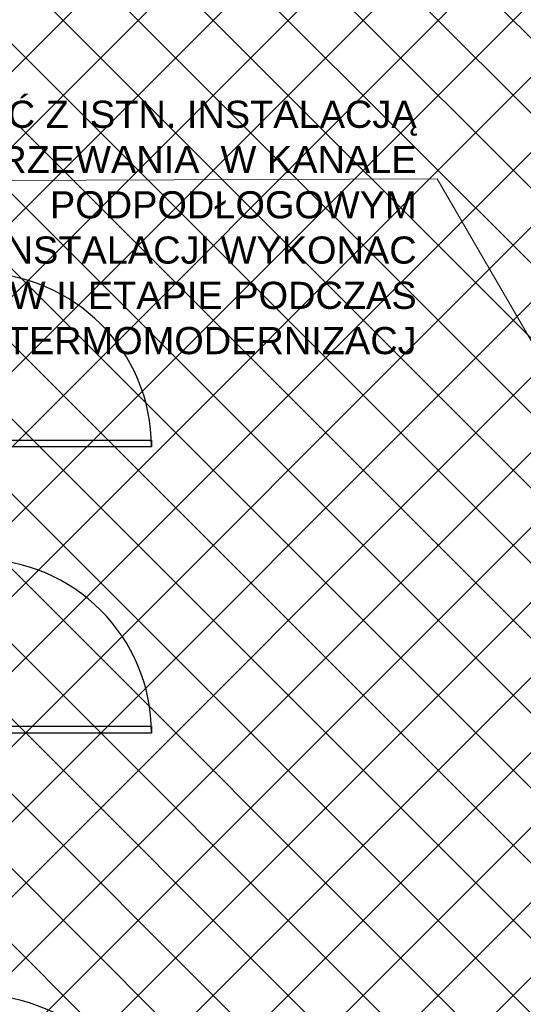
# Model space of a CAD drawing. Header units: millimetres. Extents: x 2215 to 12087, y 6991 to 11359.
# Tile 8 of 26: x 3833 to 4130, y 8483 to 9063. Entities that reach past the tile are written whole.
import ezdxf
from ezdxf.lldxf.tags import DXFTag

# ---------------------------------------------------------------- set-up
doc = ezdxf.new("R2010")
doc.units = ezdxf.units.MM
doc.layers.add('A_ściany istniejące hatch', color=82, linetype='Continuous', lineweight=9)
for name, color, linetype in [('Drzwi Archicad', 7, 'Continuous'), ('IS_Text_Armatury_Therm', 7, 'Continuous'), ('Konstrukcja - Ściany zew', 7, 'Continuous')]:
    doc.layers.add(name, color=color, linetype=linetype)
doc.layers.add('IS_Opisy_działek_Therm', color=7, linetype='SOLID', true_color=0x000000)
doc.styles.get("Standard").update_dxf_attribs({"font": 'arial.ttf'})
tags = doc.linetypes.add('SOLID', pattern=[10, 10, 0]).pattern_tags.tags
tags[6:7] = [DXFTag(74, 4), DXFTag(75, 0), DXFTag(340, '0'), DXFTag(46, 0.0), DXFTag(50, 0.0), DXFTag(44, 0.0), DXFTag(45, 0.0)]
tags[4:5] = [DXFTag(74, 4), DXFTag(75, 0), DXFTag(340, '0'), DXFTag(46, 0.0), DXFTag(50, 0.0), DXFTag(44, 0.0), DXFTag(45, 0.0)]

# ---------------------------------------------------------------- blocks, each defined once
blk = doc.blocks.new('Drzwi metalowe 27_3')
at = {"layer": 'Drzwi Archicad', "color": 7, "linetype": 'Continuous', "lineweight": 25}
for p, q in [((472.0000000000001, 0), (472, 1024)), ((472, 1024), (512, 1024)), ((512, 1024), (512, 0)), ((-587.0000000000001, 0), (-587.0000000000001, 19)), ((-587.0000000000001, 19), (-537, 19)), ((-537, 0), (-587.0000000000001, 0)), ((-512, 0), (-550, 0)), ((-550, 0), (-550, -100)), ((-537, 19), (-537, 0)), ((-512, -40), (-512, 0)), ((512, 0), (472.0000000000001, 0)), ((550, 0), (512, 0)), ((512, 0), (512, -40)), ((537, 19), (587.0000000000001, 19)), ((537, 0), (537, 19)), ((587.0000000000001, 0), (537, 0)), ((550, -100), (550, 0)), ((587.0000000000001, 19), (587.0000000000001, 0)), ((-500, -40), (-512, -40)), ((-500, -100), (-500, -40)), ((512, -40), (500, -40)), ((500, -40), (500, -100)), ((-550, -480), (-550, -100)), ((-550, -100), (-525, -100)), ((-550, -100), (-500, -100)), ((-525, -100), (-525, -480)), ((500, -100), (550, -100)), ((525, -480), (525, -100)), ((525, -100), (550, -100)), ((550, -100), (550, -480)), ((-587.0000000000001, -499), (-587.0000000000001, -480)), ((-587.0000000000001, -480), (-537, -480)), ((-537, -499), (-587.0000000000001, -499)), ((-525, -480), (-550, -480)), ((-537, -480), (-537, -499)), ((550, -480), (525, -480)), ((537, -480), (587.0000000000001, -480)), ((537, -499), (537, -480)), ((587.0000000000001, -499), (537, -499)), ((587.0000000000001, -480), (587.0000000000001, -499))]:
    blk.add_line(p, q, dxfattribs=at)
blk.add_arc((512, 0), 1024, 90, 180, dxfattribs=at)
blk = doc.blocks.new('Ściana_6_1', base_point=(-11072.26123587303, -3900.000000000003))
at = {"layer": 'Drzwi Archicad', "color": 21, "linetype": 'Continuous', "lineweight": 13, "true_color": 0xff9955, "zscale": 1000, "rotation": 270}
for p in [(-11072.26123587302, 6779.991698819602), (-11072.26123587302, 5093.609307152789), (-11072.26123587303, 2525.060621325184)]:
    blk.add_blockref('Drzwi metalowe 27_3', p, dxfattribs=at)

msp = doc.modelspace()

# ---------------------------------------------------------------- hatches: boundary and pattern name
at = {"layer": 'A_ściany istniejące hatch', "lineweight": 13, "true_color": 0x000000}
h = msp.add_hatch(dxfattribs=at)
h.set_pattern_fill('NET', color=18, scale=250, angle=45)
h.set_pattern_definition([(45, (37623.19275181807, 4864.106082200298), (-22.09708691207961, 22.09708691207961), []), (135, (37623.19275181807, 4864.106082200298), (-22.09708691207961, -22.09708691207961), [])])
h.paths.add_polyline_path([(5636.561703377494, 10020.42952679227), (5678.561703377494, 10020.42952397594), (5678.561703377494, 9758.429524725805), (5888.561703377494, 9758.429524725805), (5888.561703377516, 9716.429524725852), (5636.561703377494, 9716.429524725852)], flags=16)
h.paths.add_polyline_path([(6230.563354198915, 9744.429524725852), (6230.563354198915, 9684.429524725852), (6110.561703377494, 9684.429524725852), (6110.561703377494, 9524.429524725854), (6050.561703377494, 9524.429524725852), (6050.561703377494, 9716.429524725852), (6008.561703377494, 9716.429524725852), (6008.561703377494, 9758.429524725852), (6012.561703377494, 9758.429524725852), (6012.561703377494, 10417.42952472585), (5678.561703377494, 10417.42952472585), (5678.561703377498, 10371.42952472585), (5636.561703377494, 10371.42952472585), (5636.561703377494, 10461.42952472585), (6094.561703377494, 10461.42952472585), (6094.561700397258, 10417.42952472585), (6056.561703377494, 10417.42952472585), (6056.561703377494, 9744.429524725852)], flags=17)
h.paths.add_polyline_path([(6834.561703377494, 9744.429524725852), (6976.561703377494, 9744.429524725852), (6976.561703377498, 9806.429524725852), (7020.561703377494, 9806.429524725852), (7020.561703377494, 9521.429527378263), (6960.561703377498, 9521.429527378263), (6960.561703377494, 9684.429524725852), (6834.561703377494, 9684.429524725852)], flags=17)
h.paths.add_polyline_path([(6877.561703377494, 8864.429524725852), (6960.561703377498, 8864.429524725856), (6960.561703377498, 8979.429527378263), (7020.561703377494, 8979.429527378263), (7020.561703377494, 8806.429524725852), (6960.561703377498, 8806.429524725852), (6960.561703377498, 8839.429524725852), (6877.561703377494, 8839.429524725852)], flags=17)
h.paths.add_polyline_path([(6520.561703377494, 9434.429524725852), (6550.561703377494, 9434.429524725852), (6550.561703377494, 9404.429524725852), (6520.561703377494, 9404.429524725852)], flags=17)
h.paths.add_polyline_path([(6520.561703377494, 9140.429524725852), (6550.561703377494, 9140.429524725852), (6550.561703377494, 9170.429524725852), (6520.561703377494, 9170.429524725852)], flags=17)
h.paths.add_polyline_path([(6032.561703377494, 7594.429524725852), (6092.561703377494, 7594.429524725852), (6092.561703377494, 7434.429524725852), (6330.561703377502, 7434.429524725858), (6330.561703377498, 7614.429524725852), (6390.561703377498, 7614.429524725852), (6390.561703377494, 7434.429524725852), (6960.561703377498, 7434.429524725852), (6960.561703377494, 7584.429524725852), (7020.561703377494, 7584.429524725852), (7020.561703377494, 7374.429524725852), (6032.561703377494, 7374.429524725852)])
h.paths.add_polyline_path([(3550.561707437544, 10744.42952472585), (3763.561703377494, 10744.42952707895), (3763.56169834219, 10838.46374156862), (3788.561700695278, 10838.46373539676), (3788.561700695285, 10719.42952472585), (3550.561707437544, 10719.42952472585)], flags=17)
h.paths.add_polyline_path([(4183.561703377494, 10718.77503507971), (4218.561703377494, 10718.77503507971), (4218.561703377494, 10838.46373539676), (4183.561703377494, 10838.46373539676)], flags=17)
h.paths.add_polyline_path([(4473.561703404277, 8894.429524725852), (4543.561691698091, 8894.429524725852), (4543.561691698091, 8834.429524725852), (4473.561703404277, 8834.429524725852)], flags=17)
h.paths.add_polyline_path([(4883.56170340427, 8894.429524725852), (4953.56170340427, 8894.429524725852), (4953.56170340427, 8834.429524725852), (4883.56170340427, 8834.429524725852)], flags=17)
h.paths.add_polyline_path([(5324.561703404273, 8894.429524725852), (5392.561691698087, 8894.429524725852), (5392.561691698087, 8834.429524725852), (5324.561703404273, 8834.429524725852)], flags=17)
h.paths.add_polyline_path([(5527.56170340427, 8894.429524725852), (5608.561691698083, 8894.429524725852), (5608.561691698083, 8834.429524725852), (5527.56170340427, 8834.429524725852)], flags=17)
h.paths.add_polyline_path([(6110.561703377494, 9394.42952066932), (6050.561703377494, 9394.42952066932), (6050.561703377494, 9318.429524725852), (6110.561703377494, 9318.429524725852)], flags=17)
h.paths.add_polyline_path([(5678.561703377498, 10241.42952249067), (5636.561703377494, 10241.42952249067), (5636.561703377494, 10150.42952621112), (5678.561703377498, 10150.42952621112)], flags=16)
h.paths.add_polyline_path([(6224.561703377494, 10461.42952472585), (6358.561703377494, 10461.42952472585), (6358.561703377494, 10417.42952472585), (6224.561703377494, 10417.42952472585)], flags=17)
h.paths.add_polyline_path([(6976.561703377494, 10141.42952673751), (7020.561703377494, 10141.42952673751), (7020.561703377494, 10216.42952472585), (6976.561703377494, 10216.42952472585)], flags=17)
h.paths.add_polyline_path([(6976.561703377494, 9936.429524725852), (7020.561703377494, 9936.429524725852), (7020.561703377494, 10011.42952472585), (6976.561703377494, 10011.42952472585)], flags=17)
h.paths.add_polyline_path([(6960.561703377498, 9315.429529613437), (7020.561703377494, 9315.429529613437), (7020.561703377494, 9391.429527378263), (6960.561703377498, 9391.429527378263)], flags=17)
h.paths.add_polyline_path([(6960.561703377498, 9109.429529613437), (7020.561703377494, 9109.429529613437), (7020.561703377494, 9185.429527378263), (6960.561703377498, 9185.429527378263)], flags=17)
h.paths.add_polyline_path([(6960.561703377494, 8601.42952696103), (7020.561703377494, 8601.42952696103), (7020.561703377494, 8676.429524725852), (6960.561703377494, 8676.429524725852)], flags=17)
h.paths.add_polyline_path([(6960.561703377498, 8396.429526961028), (7020.561703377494, 8396.429526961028), (7020.561703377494, 8471.429524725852), (6960.561703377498, 8471.429524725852)], flags=17)
h.paths.add_polyline_path([(6960.561703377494, 7924.429526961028), (7020.561703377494, 7924.429526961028), (7020.561703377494, 7994.429524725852), (6960.561703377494, 7994.429524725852)], flags=17)
h.paths.add_polyline_path([(7020.561703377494, 7719.429524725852), (6960.561703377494, 7719.429524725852), (6960.561703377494, 7789.429524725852), (7020.561703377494, 7789.429524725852)], flags=17)
h.paths.add_polyline_path([(5735.561703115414, 7834.429524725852), (5805.561703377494, 7834.429524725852), (5805.561703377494, 7774.429524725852), (5735.561703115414, 7774.429524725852)], flags=17)
h.paths.add_polyline_path([(5530.561703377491, 7774.429524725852), (5600.561703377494, 7774.429524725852), (5600.561703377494, 7834.429524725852), (5530.561703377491, 7834.429524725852)], flags=17)
h.paths.add_polyline_path([(5325.561703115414, 7834.429524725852), (5395.561703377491, 7834.429524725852), (5395.561703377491, 7774.429524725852), (5325.561703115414, 7774.429524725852)], flags=17)
h.paths.add_polyline_path([(5068.561703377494, 7774.429524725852), (5190.561691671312, 7774.429524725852), (5190.561691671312, 7834.429524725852), (5068.561703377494, 7834.429524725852)], flags=17)
h.paths.add_polyline_path([(4863.561703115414, 7834.429524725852), (4933.561703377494, 7834.429524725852), (4933.561703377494, 7774.429524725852), (4863.561703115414, 7774.429524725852)], flags=17)
h.paths.add_polyline_path([(4658.561703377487, 7774.429524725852), (4728.561703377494, 7774.429524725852), (4728.561703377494, 7834.429524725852), (4658.561703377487, 7834.429524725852)], flags=17)
h.paths.add_polyline_path([(4453.561703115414, 7834.429524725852), (4523.561703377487, 7834.429524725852), (4523.561703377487, 7774.429524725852), (4453.561703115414, 7774.429524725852)], flags=17)
h.paths.add_polyline_path([(6342.561703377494, 7834.429524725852), (6256.061703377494, 7834.429524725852), (6256.077114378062, 7774.429524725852), (6330.561703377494, 7774.429524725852), (6330.561703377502, 7724.429524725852), (6390.561703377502, 7724.429524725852), (6390.561703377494, 7967.929524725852), (6342.561703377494, 7967.929524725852)], flags=17)
h.paths.add_polyline_path([(6146.061703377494, 7834.429524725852), (6146.077114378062, 7774.429524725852), (6092.561703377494, 7774.429524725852), (6092.561703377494, 7734.429524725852), (6032.561703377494, 7734.429524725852), (6032.561703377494, 7774.429524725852), (5940.561703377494, 7774.429524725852), (5940.561703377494, 7834.429524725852)], flags=17)
h.paths.add_polyline_path([(4158.561703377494, 7728.429524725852), (4218.561703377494, 7728.429524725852), (4218.561703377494, 7774.429524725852), (4318.561703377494, 7774.429524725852), (4318.561691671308, 7834.429524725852), (4158.561703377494, 7834.429524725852)], flags=17)
h.paths.add_polyline_path([(5948.56170340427, 8894.429524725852), (6050.561703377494, 8894.429524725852), (6050.561703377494, 9188.429524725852), (6110.561703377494, 9188.429520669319), (6110.561703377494, 8864.429524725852), (6127.561703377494, 8864.429524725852), (6127.561703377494, 8839.429524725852), (6110.561703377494, 8839.429524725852), (6110.561703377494, 8484.429524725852), (6137.561703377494, 8484.429524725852), (6137.561703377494, 8404.429524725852), (6110.561703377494, 8404.429524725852), (6110.561703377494, 8184.429524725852), (5935.061703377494, 8184.429524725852), (5935.061703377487, 8232.429524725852), (6070.561703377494, 8232.429524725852), (6070.561703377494, 8834.429524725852), (5948.56170314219, 8834.429524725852)], flags=17)
h.paths.add_polyline_path([(5743.56170340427, 8894.429524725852), (5813.56170340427, 8894.429524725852), (5813.56170340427, 8834.429524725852), (5780.561703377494, 8834.429524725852), (5780.561703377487, 8668.429524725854), (5748.561703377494, 8668.429528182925), (5748.561703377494, 8834.429524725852), (5743.561703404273, 8834.429524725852)], flags=17)
h.paths.add_polyline_path([(5501.561703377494, 8232.429524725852), (5748.561703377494, 8232.429524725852), (5748.561703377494, 8382.429530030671), (5780.561703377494, 8382.429526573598), (5780.56170337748, 8232.429524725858), (5825.061703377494, 8232.429524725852), (5825.061703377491, 8184.429524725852), (5501.561703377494, 8184.429524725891)], flags=17)
h.paths.add_polyline_path([(4512.561703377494, 8232.429524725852), (4512.561703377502, 8184.429524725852), (4752.561703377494, 8184.429524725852), (4752.561703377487, 8232.429524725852), (4748.56170340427, 8232.429524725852), (4748.56170340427, 8324.429524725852), (4720.56170340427, 8324.429524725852), (4720.561703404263, 8232.429524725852)], flags=17)
h.paths.add_polyline_path([(4158.561703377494, 8925.429524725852), (4218.561703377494, 8925.429524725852), (4218.561703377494, 8894.429524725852), (4338.561703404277, 8894.429524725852), (4338.561691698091, 8834.429524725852), (4198.561703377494, 8834.429524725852), (4198.561703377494, 8232.429524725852), (4402.561703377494, 8232.429524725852), (4402.561703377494, 8184.429524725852), (4158.561703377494, 8184.429524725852)], flags=17)
h.paths.add_polyline_path([(4218.561703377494, 9221.844599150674), (4158.561703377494, 9221.844599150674), (4158.561703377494, 9065.429535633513), (4218.561703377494, 9065.429535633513)], flags=17)
h.paths.add_polyline_path([(4218.561703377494, 9436.403087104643), (4158.561703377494, 9436.403087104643), (4158.561703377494, 9356.844601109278), (4218.561703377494, 9356.844601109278)], flags=17)
h.paths.add_polyline_path([(4218.561703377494, 9651.429524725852), (4158.561703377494, 9651.429524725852), (4158.561703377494, 9571.403096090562), (4218.561703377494, 9571.403096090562)], flags=17)
h.paths.add_polyline_path([(4218.561703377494, 9971.429524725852), (4158.561703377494, 9971.429524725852), (4158.561703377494, 9786.429524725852), (4218.561703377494, 9786.429524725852)], flags=17)
h.paths.add_polyline_path([(4218.561703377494, 10176.42952472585), (4158.561703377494, 10176.42952472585), (4158.561703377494, 10106.42953754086), (4218.561703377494, 10106.42953754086)], flags=17)
h.paths.add_polyline_path([(4218.561703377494, 10391.42952472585), (4158.561703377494, 10391.42952472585), (4158.561703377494, 10311.42952472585), (4218.561703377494, 10311.42952472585)], flags=17)
h.paths.add_polyline_path([(3168.561703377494, 10116.54587023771), (3108.561703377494, 10116.54587023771), (3108.561703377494, 10186.52585426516), (3168.561703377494, 10186.52585426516), (3168.561703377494, 10188.42952472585), (3628.561703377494, 10188.42952472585), (3628.561703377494, 10178.42952472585), (3597.461703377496, 10178.42952472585), (3597.461703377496, 10102.42952472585), (3582.461703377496, 10102.42952472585), (3582.461703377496, 10178.42952472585), (3326.561703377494, 10178.42952472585), (3326.561703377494, 10163.42636947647), (3319.561703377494, 10163.42636947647), (3319.561703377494, 10178.42952472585), (3168.561703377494, 10178.42952472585)])
h.paths.add_polyline_path([(3168.561703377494, 10061.42952472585), (3168.561703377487, 10068.42952472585), (3319.561703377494, 10068.42952472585), (3319.561703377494, 10073.42637020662), (3326.561703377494, 10073.42637020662), (3326.561703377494, 10050.94845653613), (3319.561703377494, 10050.94845601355), (3319.561703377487, 10061.42952472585)], flags=17)
h.paths.add_polyline_path([(3108.561703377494, 9981.545870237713), (3168.561703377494, 9981.545870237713), (3168.561703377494, 9951.429524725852), (3319.561703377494, 9951.429524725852), (3319.561703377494, 9960.94845674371), (3326.561703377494, 9960.94845674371), (3326.561703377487, 9951.429524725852), (3582.461703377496, 9951.429524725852), (3582.461703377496, 10007.42952472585), (3597.461703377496, 10007.42952472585), (3597.461703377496, 9951.429524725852), (3625.561703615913, 9951.429524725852), (3625.561703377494, 9936.429524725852), (3168.561703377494, 9936.429524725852), (3168.561703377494, 9911.065886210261), (3108.561703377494, 9911.065886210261)])
h.paths.add_polyline_path([(3108.561703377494, 9781.065886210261), (3168.561703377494, 9781.065886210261), (3168.561703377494, 9736.429524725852), (3760.561703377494, 9736.429524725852), (3760.561703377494, 9753.694879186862), (3808.561703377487, 9753.694879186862), (3808.561703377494, 9424.428694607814), (3760.561703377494, 9424.428694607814), (3760.561703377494, 9696.429524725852), (3168.561703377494, 9696.429524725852), (3168.561703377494, 9618.558378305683), (3108.561703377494, 9618.558378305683)])
h.paths.add_polyline_path([(3108.561703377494, 9278.57839427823), (3168.561703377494, 9278.57839427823), (3168.561703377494, 9256.429524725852), (3760.561703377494, 9256.429524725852), (3760.561703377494, 9314.428694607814), (3808.561703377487, 9314.428694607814), (3808.561703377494, 8917.428694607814), (3760.561703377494, 8917.428694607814), (3760.561703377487, 9231.429524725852), (3168.561703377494, 9231.429524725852), (3168.561703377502, 9208.362109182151), (3108.561703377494, 9208.362109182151)])
h.paths.add_polyline_path([(3108.561703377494, 8864.231440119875), (3168.561703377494, 8864.231440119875), (3168.561703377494, 8794.429524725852), (3760.561703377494, 8794.429524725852), (3760.561703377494, 8807.428694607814), (3808.561703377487, 8807.428694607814), (3808.561703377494, 8748.790455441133), (3760.561703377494, 8748.790455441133), (3760.561703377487, 8751.429524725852), (3168.561703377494, 8751.429524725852), (3168.561703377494, 8699.231440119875), (3108.561703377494, 8699.231440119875)])
h.paths.add_polyline_path([(3108.561703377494, 8564.231440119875), (3168.561703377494, 8564.231440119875), (3168.561703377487, 8509.649263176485), (3227.561703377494, 8509.649263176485), (3227.561703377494, 8651.346943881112), (3236.925484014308, 8651.346943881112), (3236.925482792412, 8645.346943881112), (3233.561703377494, 8645.346943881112), (3233.561703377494, 8509.649263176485), (3330.561703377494, 8509.649263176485), (3330.561703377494, 8645.346943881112), (3325.925482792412, 8645.346943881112), (3325.925482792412, 8651.346943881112), (3341.106911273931, 8651.346943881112), (3341.106911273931, 8645.346943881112), (3336.561703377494, 8645.346943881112), (3336.561703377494, 8509.649263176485), (3433.561703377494, 8509.649263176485), (3433.561703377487, 8645.346943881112), (3430.106911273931, 8645.346943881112), (3430.106910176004, 8651.346943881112), (3439.561703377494, 8651.346943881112), (3439.561703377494, 8616.346943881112), (3443.733391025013, 8616.346943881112), (3443.733391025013, 8610.346943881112), (3439.561703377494, 8610.346943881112), (3439.561703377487, 8509.649263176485), (3607.561703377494, 8509.649263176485), (3607.561703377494, 8610.346943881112), (3532.73339317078, 8610.346943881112), (3532.73339217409, 8616.346943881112), (3613.561703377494, 8616.346943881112), (3613.561703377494, 8509.649263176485), (3760.561703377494, 8509.649263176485), (3760.561703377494, 8638.790455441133), (3808.561703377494, 8638.790455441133), (3808.561703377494, 8491.935586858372), (3760.561703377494, 8491.935586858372), (3760.561703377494, 8494.649263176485), (3613.561703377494, 8494.649263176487), (3613.561703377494, 8452.349261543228), (3607.561703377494, 8452.349263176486), (3607.561703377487, 8494.649263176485), (3168.561703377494, 8494.649263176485), (3108.561703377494, 8494.649263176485)])
h.paths.add_polyline_path([(3108.561703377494, 9413.57839427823), (3168.561703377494, 9413.57839427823), (3168.561703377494, 9483.558378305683), (3108.561703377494, 9483.558378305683)])
h.paths.add_polyline_path([(3108.561703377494, 8999.231440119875), (3168.561703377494, 8999.231440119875), (3168.561703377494, 9073.362109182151), (3108.561703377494, 9073.362109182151)], flags=17)
h.paths.add_polyline_path([(3108.561703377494, 8289.669279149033), (3168.561703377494, 8289.669279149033), (3168.561703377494, 8359.649263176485), (3108.561703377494, 8359.649263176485)], flags=17)
h.paths.add_polyline_path([(3108.561703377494, 8084.689295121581), (3108.561703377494, 8154.669279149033), (3168.561703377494, 8154.669279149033), (3168.561703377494, 8144.669279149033), (3215.561703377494, 8144.669279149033), (3215.561703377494, 8315.649279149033), (3226.772422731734, 8315.649279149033), (3226.772422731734, 8309.649279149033), (3221.561703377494, 8309.649279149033), (3221.561703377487, 8144.669279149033), (3320.561703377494, 8144.669279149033), (3320.561703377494, 8309.649279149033), (3315.772425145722, 8309.649279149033), (3315.772425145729, 8315.649279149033), (3331.073562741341, 8315.649279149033), (3331.073562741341, 8309.649279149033), (3326.561703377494, 8309.649279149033), (3326.561703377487, 8144.669279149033), (3423.561703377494, 8144.669279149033), (3423.561703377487, 8309.649279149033), (3420.073564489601, 8309.649279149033), (3420.073561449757, 8315.649279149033), (3434.10690999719, 8315.649279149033), (3434.106911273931, 8309.649279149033), (3429.561703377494, 8309.649279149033), (3429.561703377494, 8144.669279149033), (3526.561703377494, 8144.669279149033), (3526.561703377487, 8309.649279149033), (3523.106911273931, 8309.649279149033), (3523.106911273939, 8315.649279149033), (3526.561703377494, 8315.649279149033), (3526.561703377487, 8359.649263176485), (3607.561703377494, 8359.649263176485), (3607.561703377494, 8363.349262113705), (3613.561703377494, 8363.349262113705), (3613.561703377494, 8349.321729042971), (3607.561703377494, 8349.321729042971), (3607.561703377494, 8353.649263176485), (3532.561703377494, 8353.649263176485), (3532.561703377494, 8144.669279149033), (3607.561703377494, 8144.669279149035), (3607.561703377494, 8260.321724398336), (3613.561703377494, 8260.321726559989), (3613.561703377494, 8144.669279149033), (3760.561703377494, 8144.669279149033), (3760.561703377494, 8381.935586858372), (3808.561703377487, 8381.93558685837), (3808.561703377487, 7948.129524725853), (3760.561703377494, 7948.129524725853), (3760.561703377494, 8129.669279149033), (3613.561703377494, 8129.669279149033), (3613.561703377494, 8032.159770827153), (3607.561703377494, 8032.159770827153), (3607.561703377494, 8129.669279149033), (3532.561703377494, 8129.669279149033), (3532.561703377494, 7936.829524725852), (3607.561703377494, 7936.829524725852), (3607.561703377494, 7943.159770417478), (3613.561703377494, 7943.159770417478), (3613.561703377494, 7927.129525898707), (3607.561703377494, 7927.129524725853), (3607.561703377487, 7930.829524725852), (3526.561703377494, 7930.829524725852), (3526.561703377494, 8004.429524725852), (3523.106911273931, 8004.429524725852), (3523.106911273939, 8010.429524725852), (3526.561703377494, 8010.429524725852), (3526.561703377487, 8129.669279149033), (3429.561703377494, 8129.669279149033), (3429.561703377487, 8010.429524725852), (3434.106910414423, 8010.429524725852), (3434.106911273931, 8004.429524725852), (3420.073562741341, 8004.429524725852), (3420.073564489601, 8010.429524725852), (3423.561703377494, 8010.429524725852), (3423.561703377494, 8129.669279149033), (3326.561703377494, 8129.669279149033), (3326.561703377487, 8010.429524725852), (3331.073562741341, 8010.429524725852), (3331.073562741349, 8004.429524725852), (3315.772424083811, 8004.429524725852), (3315.772425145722, 8010.429524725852), (3320.561703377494, 8010.429524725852), (3320.561703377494, 8129.669279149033), (3221.561703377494, 8129.669279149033), (3221.561703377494, 8010.429524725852), (3226.772424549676, 8010.429524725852), (3226.772422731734, 8004.429524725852), (3215.561703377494, 8004.429524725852), (3215.561703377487, 8129.669279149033), (3168.561703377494, 8129.669279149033), (3168.561703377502, 8084.689295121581)])
h.paths.add_polyline_path([(3228.561703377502, 7693.429524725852), (3168.561703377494, 7693.429524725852), (3168.561703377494, 7774.429524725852), (3108.561703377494, 7774.429524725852), (3108.561703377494, 7949.689295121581), (3168.561703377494, 7949.689295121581), (3168.561703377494, 7834.429524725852), (3607.561703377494, 7834.429524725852), (3607.561703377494, 7838.129524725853), (3613.561703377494, 7838.12952596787), (3613.561703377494, 7834.429524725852), (3760.561703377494, 7834.429524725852), (3760.561703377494, 7838.129524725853), (3808.561703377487, 7838.129524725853), (3808.561703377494, 7783.429525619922), (3783.561703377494, 7783.429524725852), (3783.561703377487, 7794.429524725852), (3613.561703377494, 7794.429524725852), (3613.561703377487, 7789.689295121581), (3607.561703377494, 7789.689295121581), (3607.561703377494, 7794.429524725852), (3423.561703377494, 7794.429524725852), (3423.561703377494, 7754.176359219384), (3398.561703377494, 7754.176359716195), (3398.561703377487, 7794.429524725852), (3228.561703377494, 7794.429524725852)])
h.paths.add_polyline_path([(3228.561703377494, 7444.429524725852), (3228.561703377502, 7483.429524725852), (3168.561703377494, 7483.429524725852), (3168.561703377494, 7384.429524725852), (4218.561703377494, 7384.429524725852), (4218.561703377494, 7588.429524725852), (4158.561703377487, 7588.429524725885), (4158.561703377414, 7444.429524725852)])
edge = h.paths.add_edge_path()
edge.add_line((6488.561703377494, 10461.42952472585), (6488.561699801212, 10417.42952472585))
edge.add_line((6488.561699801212, 10417.42952472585), (6526.561703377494, 10417.42952472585))
edge.add_line((6526.561703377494, 10417.42952472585), (6526.561703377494, 10267.42952472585))
edge.add_line((6526.561703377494, 10267.42952472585), (6553.561703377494, 10267.42952472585))
edge.add_line((6553.561703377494, 10267.42952472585), (6553.561703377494, 10417.42952472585))
edge.add_line((6553.561703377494, 10417.42952472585), (6976.561703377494, 10417.42952472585))
edge.add_line((6976.561703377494, 10417.42952472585), (6976.561703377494, 10346.42952298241))
edge.add_line((6976.561703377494, 10346.42952298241), (7020.561703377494, 10346.42952472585))
edge.add_line((7020.561703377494, 10346.42952472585), (7020.561703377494, 10461.42952472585))
edge.add_line((7020.561703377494, 10461.42952472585), (6488.561703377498, 10461.42956796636))
edge.add_line((3153.561703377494, 10838.46374156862), (3188.561703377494, 10838.46374156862))
edge.add_line((3188.561703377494, 10838.46374156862), (3188.561710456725, 10744.42952707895))
edge.add_line((3188.561710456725, 10744.42952707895), (3370.561703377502, 10744.42952707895))
edge.add_line((3370.561703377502, 10744.42952707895), (3370.5617075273, 10719.42952472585))
edge.add_line((3370.5617075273, 10719.42952472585), (3153.561703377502, 10719.42952472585))
edge.add_line((3153.561703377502, 10719.42952472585), (3153.561703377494, 10838.46373539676))
edge.add_line((4748.56170340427, 8434.429524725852), (4720.56170340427, 8434.429524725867))
edge.add_line((4720.56170340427, 8434.429524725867), (4720.561703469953, 8719.429524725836))
edge.add_line((4720.561703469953, 8719.429524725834), (4748.561703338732, 8719.429524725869))
edge.add_line((4748.561703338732, 8719.42952472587), (4748.561703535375, 8639.448574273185))
edge.add_line((4748.561703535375, 8639.448574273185), (4748.561703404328, 8547.820967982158))
edge.add_line((4748.561703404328, 8547.820967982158), (4748.561703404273, 8444.429524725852))
edge.add_line((4748.561703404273, 8444.429524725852), (4748.561691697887, 8434.429524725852))
edge.add_line((4058.561703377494, 10716.42952472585), (4218.561703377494, 10716.42952472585))
edge.add_line((4218.561703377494, 10716.42952472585), (4218.561703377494, 10526.42952472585))
edge.add_line((4218.561703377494, 10526.42952472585), (4158.561703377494, 10526.42952472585))
edge.add_line((4158.561703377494, 10526.42952472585), (4158.561703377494, 10656.42952472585))
edge.add_line((4158.561703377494, 10656.42952472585), (4058.561703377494, 10656.42952472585))
edge.add_line((4058.561703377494, 10656.42952472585), (4058.561701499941, 10716.42952472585))
edge.add_line((3550.561709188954, 10716.42952472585), (3908.561703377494, 10716.42952472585))
edge.add_line((3908.561703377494, 10716.42952472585), (3908.561703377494, 10656.42952472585))
edge.add_line((3908.561703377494, 10656.42952472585), (3808.561703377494, 10656.42952472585))
edge.add_line((3808.561703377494, 10656.42952472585), (3808.561703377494, 9863.694879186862))
edge.add_line((3808.561703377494, 9863.694879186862), (3760.561703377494, 9863.694879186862))
edge.add_line((3760.561703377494, 9863.694879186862), (3760.561703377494, 9936.429524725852))
edge.add_line((3760.561703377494, 9936.429524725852), (3720.561706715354, 9936.429524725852))
edge.add_line((3720.561706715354, 9936.429524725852), (3720.561703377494, 9951.429524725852))
edge.add_line((3720.561703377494, 9951.429524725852), (3760.561703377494, 9951.429524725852))
edge.add_line((3760.561703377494, 9951.429524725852), (3760.561703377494, 10656.42952472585))
edge.add_line((3760.561703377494, 10656.42952472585), (3550.561708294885, 10656.42952472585))
edge.add_line((3550.561708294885, 10656.42952472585), (3550.561703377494, 10716.42952472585))
edge.add_line((3398.561703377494, 7654.176359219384), (3423.561703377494, 7654.176358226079))
edge.add_line((3423.561703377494, 7654.176358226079), (3423.561703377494, 7619.429524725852))
edge.add_line((3423.561703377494, 7619.429524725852), (3783.561703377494, 7619.429524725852))
edge.add_line((3783.561703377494, 7619.429524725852), (3783.561703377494, 7685.461691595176))
edge.add_line((3783.561703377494, 7685.461691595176), (3808.561703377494, 7685.461691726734))
edge.add_line((3808.561703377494, 7685.461691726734), (3808.561703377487, 7614.429524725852))
edge.add_line((3808.561703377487, 7614.429524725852), (3478.561703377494, 7614.429524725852))
edge.add_line((3478.561703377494, 7614.429524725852), (3478.561703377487, 7594.429524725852))
edge.add_line((3478.561703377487, 7594.429524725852), (3398.561703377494, 7594.429524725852))
edge.add_line((3398.561703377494, 7594.429524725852), (3398.56170575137, 7654.176359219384))
h.paths.add_polyline_path([(5178.561703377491, 8719.429524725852), (5138.561703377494, 8719.429524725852), (5138.561703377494, 8232.429524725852), (4862.561703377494, 8232.429524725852), (4862.561703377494, 8184.429524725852), (5391.561703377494, 8184.429524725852), (5391.561703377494, 8232.429524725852), (5178.561703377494, 8232.429524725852)], flags=17)
h.paths.add_polyline_path([(5138.561703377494, 8819.429524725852), (5178.561703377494, 8819.429524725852), (5178.561703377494, 8834.429524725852), (5189.561703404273, 8834.429524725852), (5189.561703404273, 8894.429524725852), (5088.56170340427, 8894.429524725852), (5088.561703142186, 8834.429524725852), (5138.561703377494, 8834.429524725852)], flags=17)
h.paths.add_polyline_path([(6659.561702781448, 9684.429524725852), (6405.563354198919, 9684.429524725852), (6405.563357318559, 9744.429524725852), (6526.561703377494, 9744.429524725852), (6526.561703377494, 9817.42952849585), (6553.561703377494, 9817.42952849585), (6553.561703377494, 9744.429524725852), (6659.561702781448, 9744.429524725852)], flags=17)
h.paths.add_polyline_path([(6448.05788607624, 8441.429524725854), (6458.057886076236, 8441.429524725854), (6458.057886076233, 8456.429524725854), (6448.057886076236, 8456.429524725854)], flags=17)
h.paths.add_polyline_path([(6538.057886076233, 8613.429524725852), (6553.057886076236, 8613.429524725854), (6553.057886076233, 8839.429524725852), (6593.561703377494, 8839.429524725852), (6593.561707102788, 8864.429524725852), (6237.561703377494, 8864.429524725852), (6237.561703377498, 8839.429524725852), (6298.561703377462, 8839.42952472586), (6298.561703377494, 8613.429524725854), (6316.561703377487, 8613.429524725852), (6316.561703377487, 8623.429524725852), (6308.561703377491, 8623.429524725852), (6308.561703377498, 8839.429524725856), (6448.057886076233, 8839.429524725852), (6448.057886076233, 8623.429524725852), (6401.561702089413, 8623.429524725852), (6401.561702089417, 8613.429524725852), (6463.057887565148, 8613.429524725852), (6463.057887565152, 8623.429524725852), (6458.057886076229, 8623.429524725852), (6458.057886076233, 8839.429524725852), (6543.057886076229, 8839.429524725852), (6543.057886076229, 8623.429524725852), (6538.057886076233, 8623.429524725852)], flags=17)
h.paths.add_polyline_path([(6308.561703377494, 8456.429524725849), (6298.561703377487, 8456.429524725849), (6298.561703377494, 8232.429524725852), (6240.561703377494, 8232.429524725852), (6240.561703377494, 8184.429524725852), (6342.561703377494, 8184.429524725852), (6342.561703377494, 8077.929524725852), (6390.561703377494, 8077.929524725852), (6390.561703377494, 8184.429524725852), (6960.561703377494, 8184.429524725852), (6960.561703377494, 8129.429526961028), (7020.561703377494, 8129.429524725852), (7020.561703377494, 8266.429524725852), (6960.561703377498, 8266.429524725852), (6960.561703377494, 8232.429524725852), (6458.057886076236, 8232.429524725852), (6458.057886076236, 8341.429524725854), (6448.057886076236, 8341.429524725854), (6448.057886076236, 8232.429524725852), (6308.561703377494, 8232.429524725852)], flags=17)
h.paths.add_polyline_path([(3108.561703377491, 10526.50583829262), (3168.561703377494, 10526.50583829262), (3168.561703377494, 10656.42952472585), (3370.561695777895, 10656.42952472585), (3370.561695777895, 10716.42952472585), (3108.561703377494, 10716.42952472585)])
h.paths.add_polyline_path([(3168.561703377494, 10391.50583829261), (3108.561703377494, 10391.50583829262), (3108.561703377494, 10321.52585426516), (3168.561703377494, 10321.52585426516)])

# ---------------------------------------------------------------- linework, layer by layer
at = {"layer": 'IS_Opisy_działek_Therm', "lineweight": 20}
for p, q in [((4079.285637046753, 8969.147136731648), (3672.300696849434, 8967.679265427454)), ((4165.971595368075, 8819.429748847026), (4079.285637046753, 8969.147136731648))]:
    msp.add_line(p, q, dxfattribs=at)

# ---------------------------------------------------------------- block references
at = {"layer": 'Konstrukcja - Ściany zew', "color": 18, "lineweight": 13, "true_color": 0x000000, "xscale": 0.1, "yscale": 0.1, "zscale": 0.1}
msp.add_blockref('Ściana_6_1', (3808.561703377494, 7794.429524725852), dxfattribs=at)

# ---------------------------------------------------------------- texts
at = {"layer": 'IS_Text_Armatury_Therm', "color": 18, "linetype": 'SOLID', "ltscale": 10, "true_color": 0x000000, "insert": (4067.168011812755, 8865.607387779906), "char_height": 16, "width": 443.2088535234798, "attachment_point": 9}
msp.add_mtext('POŁĄCZYĆ Z ISTN. INSTALACJĄ \\POGRZEWANIA  W KANALE \\PPODPODŁOGOWYM \\PDALSZA CZEŚĆ INSTALACJI WYKONAC \\PW II ETAPIE PODCZAS TERMOMODERNIZACJ ', dxfattribs=at)

doc.saveas('drawing.dxf')
